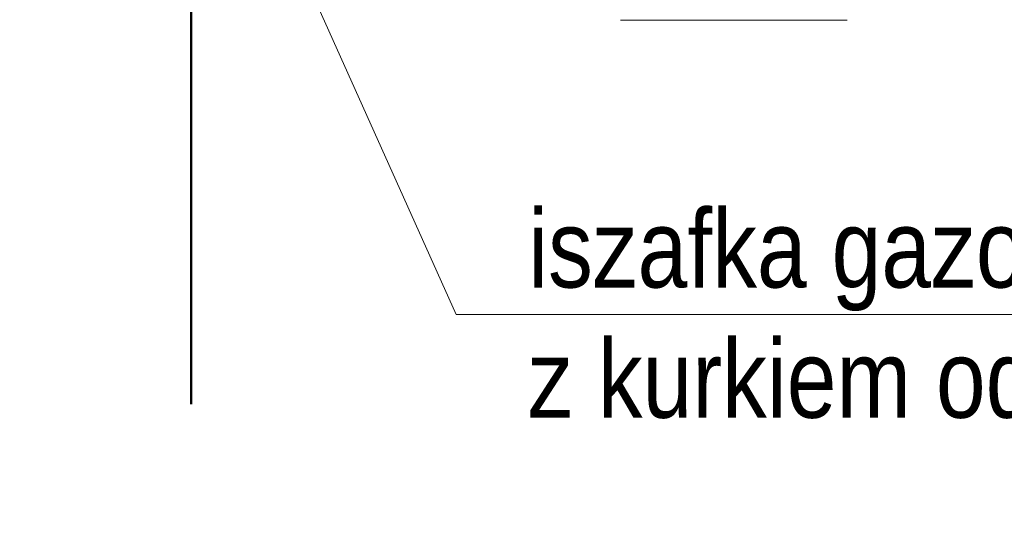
# Model space of a CAD drawing. Extents: x 33706 to 249013, y -74890 to 17912.
# Tile 98 of 175: x 123527 to 123810, y -39737 to -39595. Entities that reach past the tile are written whole.
import ezdxf

# ---------------------------------------------------------------- set-up
doc = ezdxf.new("R2010")
doc.units = 0
doc.header["$MEASUREMENT"] = 0
for name, color, linetype, lineweight in [('inst-gaz-rury', 50, 'Continuous', 50), ('inst. - CIENKA', 7, 'Continuous', 13), ('wymiar', 3, 'Continuous', 13), ('WYMIARKI', 250, 'Continuous', 13)]:
    doc.layers.add(name, color=color, linetype=linetype, lineweight=lineweight)
doc.layers.add('wymiary', color=2, linetype='Continuous')
doc.styles.get("Standard").update_dxf_attribs({"font": 'ARIALN.TTF'})

msp = doc.modelspace()

# ---------------------------------------------------------------- linework, layer by layer
at = {"layer": 'inst-gaz-rury'}
msp.add_line((123576.15, -39705.25), (123576.15, -39505.25), dxfattribs=at)
at = {"layer": 'inst. - CIENKA', "ltscale": 0.05}
msp.add_line((124088.68, -39679.45), (123652.46, -39679.45), dxfattribs=at)
at = {"layer": 'wymiar'}
msp.add_line((123581.7, -39521.81), (123652.46, -39679.45), dxfattribs=at)
at = {"layer": 'WYMIARKI', "linetype": 'Continuous'}
msp.add_line((123699.85, -39594.74), (123765.11, -39594.74), dxfattribs=at)

# ---------------------------------------------------------------- texts
at = {"layer": 'WYMIARKI', "insert": (123673.22, -39649.18), "char_height": 22.5, "width": 949.1974, "attachment_point": 1}
msp.add_mtext('{\\fArial Narrow|b0|i0|c238|p0;iszafka gazowa 600x600x250\\Pz kurkiem odcinającym dn50}', dxfattribs=at)
at = {"layer": 'wymiary', "linetype": 'Continuous', "insert": (122036.29, -39697.29), "char_height": 30, "width": 1690.5924, "attachment_point": 1}
msp.add_mtext('{\\fTimes New Roman|b0|i0|c238|p18;OZNACZENIA:\\PKG4p-1, ..., KG4p-5 - istn. typowa kuchenka gazowa 4-palnikowa;\\PN1, ..., N5. - nawiew; typowy nawietrzak okienny w ramie okna \\P                     lub nawietrzak podokienny F=150cm2;\\PW1i. - istn. kanał went. %%c110, z wyrzutnią ścienną, went. mech. wyciągową;\\PW2i, W3i. - istn. kanał went. murowany z kratką went. 14x21cm pod stropem; \\PW5. - proj. kanał went. %%c110, z wyrzutnią ścienną, went. mech. wyciągową;\\PGM-1, GM-2, GM-3, GM-5. - gazomierz miechowy G-1,6;\\PGM-4a*, GM-4b* - zaślepione podejście do gazomierza, rozstaw króćców 130mm.\\P\\PPrzewody gazowe od gazomierza do odbiorników gazowych wykonać z rur stalowych bez szwu łączonych przez spawanie lub z rur miedzianych łączonych lutem twardym lub poprzez połączenia zaciskowe. Prowadzić górą po ścianie.\\POd kurka głównego do gazomerzy instalacja wykonana bezwględnie z rur stalowych spawanych.\\PPrzy przejściach przewodów przez przegrody budowlane zastosować tuleje ochronne z wypełnieniem kitem plastycznym.}', dxfattribs=at)

doc.saveas('drawing.dxf')
